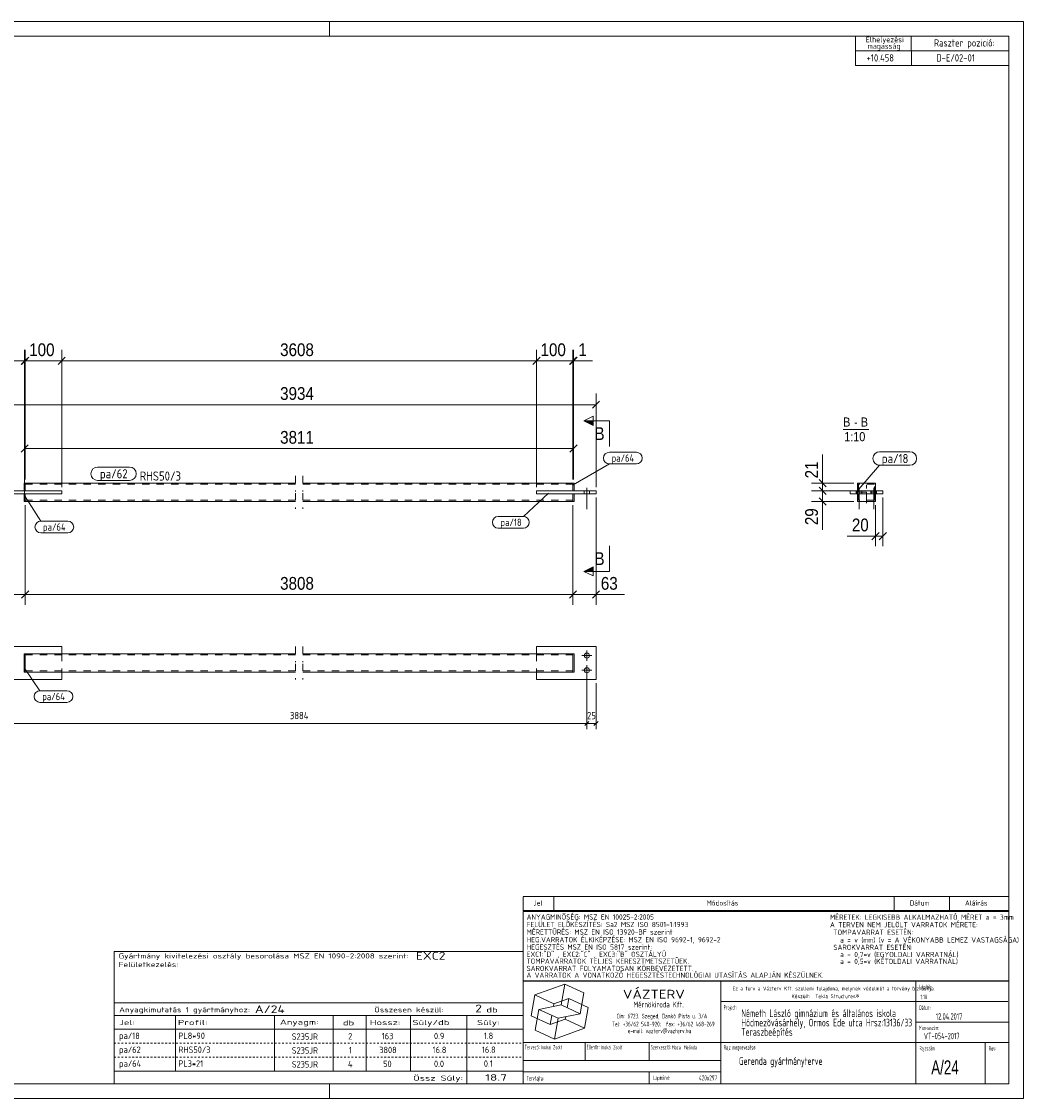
# Model space of a CAD drawing. Header units: millimetres. Extents: x 1 to 419, y 1 to 296.
# Tile 2 of 2: x 145 to 419, y 1 to 296. Entities that reach past the tile are written whole.
import ezdxf

# ---------------------------------------------------------------- set-up
doc = ezdxf.new("R2010")
doc.units = ezdxf.units.MM
for name, pattern in [('XKITLINE00', [0]), ('XKITLINE02', [4, 2, -2]), ('XKITLINE03', [6, 3, -1, 1, -1]), ('XKITLINE04', [3, 0.5, -0.5, 0.5, -0.5, 0.5, -0.5])]:
    doc.linetypes.add(name, pattern=pattern)
for name, color, linetype, lineweight in [('Bemassung', 1, 'Continuous', 0), ('Schnitt', 6, 'Continuous', 0), ('Schrauben', 7, 'Continuous', 0), ('Teil', 7, 'Continuous', 0), ('Text', 5, 'Continuous', 0), ('Ueberschrift', 7, 'Continuous', 0), ('Zeichnungsrahmen', 3, 'Continuous', 0)]:
    doc.layers.add(name, color=color, linetype=linetype, lineweight=lineweight)
doc.styles.add('ARIAL', font='ARIAL.TTF')
doc.styles.add('ISOCPEUR', font='ISOCPEUR.TTF')
doc.styles.add('ISOCPEUR_BOLD', font='ARIAL.TTF')

msp = doc.modelspace()

# ---------------------------------------------------------------- hatches: boundary and pattern name
at = {"layer": 'Schnitt'}
for points in [[(301.16, 185.37), (298.66, 186.62), (301.16, 186.62)], [(301.16, 145.38), (298.66, 145.38), (301.16, 146.63)]]:
    msp.add_hatch(color=256, dxfattribs=at).paths.add_polyline_path(points, flags=17)

# ---------------------------------------------------------------- linework, layer by layer
at = {"layer": 'Bemassung', "linetype": 'XKITLINE00', "lineweight": 0}
for p, q in [((146.11, 203.65), (144.52, 202.06)), ((146.65, 204.04), (144.67, 202.06)), ((146.26, 203.65), (144.67, 202.06)), ((145.51, 165.55), (145.51, 206.1)), ((145.66, 170.55), (145.66, 206.1)), ((145.66, 170.55), (145.66, 206.1)), ((156.65, 204.04), (154.67, 202.06)), ((156.65, 204.04), (154.67, 202.06)), ((155.66, 168.45), (155.66, 206.1)), ((155.66, 168.45), (155.66, 206.1)), ((286.65, 204.04), (284.67, 202.06)), ((286.26, 203.65), (284.67, 202.06)), ((285.66, 168.45), (285.66, 206.1)), ((285.66, 168.45), (285.66, 206.1)), ((296.65, 204.04), (294.67, 202.06)), ((296.43, 203.81), (294.67, 202.06)), ((296.8, 204.04), (294.82, 202.06)), ((295.66, 170.55), (295.66, 206.1)), ((295.66, 170.55), (295.66, 206.1)), ((295.81, 170.55), (295.81, 206.1)), ((145.51, 203.05), (140.29, 203.05)), ((145.51, 203.05), (140.29, 203.05)), ((145.51, 203.05), (145.66, 203.05)), ((145.66, 203.05), (155.66, 203.05)), ((155.66, 203.05), (285.66, 203.05)), ((285.66, 203.05), (295.66, 203.05)), ((295.66, 203.05), (295.81, 203.05)), ((295.81, 203.05), (301.03, 203.05)), ((295.81, 203.05), (301.03, 203.05)), ((302.95, 192.04), (300.97, 190.06)), ((301.96, 168.45), (301.96, 194.1)), ((139.36, 191.05), (301.96, 191.05)), ((146.5, 180.04), (144.52, 178.06)), ((145.51, 165.55), (145.51, 182.1)), ((296.8, 180.04), (294.82, 178.06)), ((295.81, 170.55), (295.81, 182.1)), ((145.51, 179.05), (295.81, 179.05)), ((364.02, 169.55), (364.02, 177.37)), ((364.02, 169.55), (364.02, 177.37)), ((372.52, 169.55), (360.97, 169.55)), ((363.03, 170.54), (365.01, 168.56)), ((363.03, 168.44), (365.01, 166.46)), ((363.03, 168.44), (365.01, 166.46)), ((364.02, 167.45), (364.02, 169.55)), ((301.96, 165.65), (301.96, 136.25)), ((372.52, 167.45), (360.97, 167.45)), ((372.52, 167.45), (360.97, 167.45)), ((363.03, 165.54), (365.01, 163.56)), ((364.02, 164.55), (364.02, 167.45)), ((380.52, 165.65), (380.52, 152.25)), ((145.66, 163.55), (145.66, 136.25)), ((145.66, 163.55), (145.66, 136.25)), ((295.66, 163.55), (295.66, 136.25)), ((295.66, 163.55), (295.66, 136.25)), ((372.52, 164.55), (360.97, 164.55)), ((364.02, 164.55), (364.02, 156.73)), ((364.02, 164.55), (364.02, 156.73)), ((378.52, 163.55), (378.52, 152.25)), ((378.52, 155.05), (370.71, 155.05)), ((378.52, 155.05), (370.71, 155.05)), ((379.51, 156.04), (377.53, 154.06)), ((378.52, 155.05), (380.52, 155.05)), ((381.51, 156.04), (379.53, 154.06)), ((139.36, 139.05), (145.66, 139.05)), ((146.65, 140.04), (144.67, 138.06)), ((146.65, 140.04), (144.67, 138.06)), ((145.66, 139.05), (295.66, 139.05)), ((296.65, 140.04), (294.67, 138.06)), ((296.65, 140.04), (294.67, 138.06)), ((295.66, 139.05), (301.96, 139.05)), ((302.95, 140.04), (300.97, 138.06)), ((301.96, 139.05), (309.78, 139.05)), ((301.96, 139.05), (309.78, 139.05)), ((299.46, 117.3), (299.46, 107.29)), ((299.46, 117.3), (299.46, 102.14)), ((301.96, 114.8), (301.96, 102.14)), ((141.86, 103.74), (299.46, 103.74)), ((300.03, 104.3), (298.9, 103.17)), ((300.03, 104.3), (298.9, 103.17)), ((299.46, 104.49), (299.46, 102.14)), ((299.46, 103.74), (301.96, 103.74)), ((302.53, 104.3), (301.4, 103.17))]:
    msp.add_line(p, q, dxfattribs=at)
at = {"layer": 'Bemassung'}
for p in [(145.51, 203.05), (145.66, 203.05), (145.66, 203.05), (155.66, 203.05), (155.66, 203.05), (285.66, 203.05), (285.66, 203.05), (295.66, 203.05), (295.66, 203.05), (295.81, 203.05), (301.96, 191.05), (145.51, 179.05), (295.81, 179.05), (364.02, 169.55), (364.02, 167.45), (364.02, 167.45), (364.02, 164.55), (378.52, 155.05), (380.52, 155.05), (145.66, 139.05), (145.66, 139.05), (295.66, 139.05), (295.66, 139.05), (301.96, 139.05), (299.46, 103.74), (299.46, 103.74), (301.96, 103.74)]:
    msp.add_point(p, dxfattribs=at)
at = {"layer": 'Schnitt', "linetype": 'XKITLINE00', "lineweight": 0}
for p, q in [((298.66, 186.62), (301.16, 187.87)), ((298.66, 186.62), (301.16, 185.37)), ((305.66, 186.62), (298.66, 186.62)), ((301.16, 185.37), (301.16, 187.87)), ((305.66, 186.62), (305.66, 179.62)), ((305.66, 145.38), (305.66, 152.38)), ((298.66, 145.38), (301.16, 146.63)), ((301.16, 144.13), (298.66, 145.38)), ((305.66, 145.38), (298.66, 145.38)), ((301.16, 146.63), (301.16, 144.13))]:
    msp.add_line(p, q, dxfattribs=at)
at = {"layer": 'Schrauben', "linetype": 'XKITLINE00', "lineweight": 0}
for p, q in [((299.46, 168.25), (299.46, 162.45)), ((299.46, 168.25), (299.46, 162.45)), ((374.02, 168.25), (374.02, 162.45)), ((378.02, 168.25), (378.02, 162.45)), ((298.76, 167.45), (298.76, 166.65)), ((298.76, 167.45), (298.76, 166.65)), ((300.16, 167.45), (300.16, 166.65)), ((300.16, 167.45), (300.16, 166.65)), ((373.32, 167.45), (373.32, 166.65)), ((374.72, 167.45), (374.72, 166.65)), ((377.32, 167.45), (377.32, 166.65)), ((378.72, 167.45), (378.72, 166.65)), ((298.06, 122.3), (300.86, 122.3)), ((299.46, 120.9), (299.46, 123.7)), ((298.06, 118.3), (300.86, 118.3)), ((299.46, 116.9), (299.46, 119.7))]:
    msp.add_line(p, q, dxfattribs=at)
for centre in [(299.46, 122.3), (299.46, 118.3)]:
    msp.add_circle(centre, 0.7, dxfattribs=at)
at = {"layer": 'Teil', "linetype": 'XKITLINE02', "lineweight": 0}
for p, q in [((219.66, 171.55), (219.66, 167.25)), ((221.66, 171.55), (221.66, 167.25)), ((145.66, 169.55), (145.66, 168.95)), ((145.66, 169.25), (219.66, 169.25)), ((221.66, 169.25), (295.66, 169.25)), ((295.66, 169.55), (295.66, 168.95)), ((373.52, 166.65), (373.52, 169.55)), ((373.52, 169.55), (378.52, 169.55)), ((373.82, 169.25), (373.82, 166.65)), ((378.22, 169.25), (373.82, 169.25)), ((378.22, 166.65), (378.22, 169.25)), ((378.52, 166.65), (378.52, 169.55)), ((145.36, 167.45), (145.66, 167.45)), ((145.66, 166.65), (145.36, 166.65)), ((155.66, 167.45), (145.66, 167.45)), ((145.66, 166.65), (155.66, 166.65)), ((155.66, 166.65), (155.66, 167.45)), ((219.66, 166.85), (219.66, 162.55)), ((221.66, 166.85), (221.66, 162.55)), ((295.66, 167.45), (285.66, 167.45)), ((285.66, 167.45), (285.66, 166.65)), ((295.66, 166.65), (285.66, 166.65)), ((295.96, 167.45), (295.66, 167.45)), ((295.66, 166.65), (295.96, 166.65)), ((373.52, 167.45), (373.82, 167.45)), ((378.52, 167.45), (373.52, 167.45)), ((373.52, 166.65), (378.52, 166.65)), ((373.52, 164.55), (373.52, 166.65)), ((373.52, 166.65), (373.82, 166.65)), ((373.82, 164.85), (373.82, 166.65)), ((378.52, 167.45), (378.22, 167.45)), ((378.22, 164.85), (378.22, 166.65)), ((378.52, 166.65), (378.22, 166.65)), ((378.52, 164.55), (378.52, 166.65)), ((145.66, 164.92), (145.66, 165.15)), ((145.66, 164.55), (145.66, 165.15)), ((145.66, 164.85), (219.66, 164.85)), ((221.66, 164.85), (295.66, 164.85)), ((295.66, 164.55), (295.66, 165.15)), ((373.52, 164.55), (378.52, 164.55)), ((378.22, 164.85), (373.82, 164.85)), ((219.66, 124.8), (219.66, 120.5)), ((221.66, 124.8), (221.66, 120.5)), ((145.66, 122.8), (145.36, 122.8)), ((145.36, 122.8), (145.36, 117.8)), ((145.66, 122.8), (145.66, 117.8)), ((145.66, 122.8), (145.66, 122.2)), ((219.66, 122.5), (145.66, 122.5)), ((155.66, 122.8), (155.66, 117.8)), ((155.66, 122.8), (155.66, 122.5)), ((295.66, 122.5), (221.66, 122.5)), ((285.66, 122.8), (285.66, 117.8)), ((285.66, 122.8), (285.66, 122.5)), ((295.66, 117.8), (295.66, 122.8)), ((295.66, 122.8), (295.96, 122.8)), ((295.66, 122.8), (295.66, 122.2)), ((295.96, 117.8), (295.96, 122.8)), ((145.66, 117.8), (145.66, 118.4)), ((219.66, 118.1), (145.66, 118.1)), ((155.66, 117.8), (155.66, 118.1)), ((219.66, 120.1), (219.66, 115.8)), ((221.66, 120.1), (221.66, 115.8)), ((295.66, 118.1), (221.66, 118.1)), ((285.66, 117.8), (285.66, 118.1)), ((295.66, 117.8), (295.66, 118.4)), ((295.66, 117.8), (295.66, 118.29)), ((145.66, 117.8), (145.36, 117.8)), ((285.66, 117.85), (285.66, 117.8)), ((295.66, 117.8), (295.96, 117.8))]:
    msp.add_line(p, q, dxfattribs=at)
at = {"layer": 'Teil', "linetype": 'XKITLINE00', "lineweight": 0}
for p, q in [((145.66, 169.55), (145.36, 169.55)), ((145.36, 169.55), (145.36, 167.45)), ((145.66, 167.45), (145.66, 169.55)), ((145.66, 169.55), (219.66, 169.55)), ((145.66, 167.45), (145.66, 168.95)), ((221.66, 169.55), (295.66, 169.55)), ((295.66, 169.55), (295.96, 169.55)), ((295.66, 167.45), (295.66, 169.55)), ((295.66, 168.95), (295.66, 167.45)), ((295.96, 169.55), (295.96, 167.45)), ((373.52, 167.45), (373.52, 169.55)), ((373.52, 169.55), (378.52, 169.55)), ((378.52, 169.55), (378.52, 167.45)), ((155.66, 167.45), (139.36, 167.45)), ((139.36, 166.65), (155.66, 166.65)), ((145.36, 164.55), (145.36, 166.65)), ((145.66, 165.15), (145.66, 166.65)), ((145.66, 164.55), (145.66, 166.65)), ((155.66, 166.65), (155.66, 167.45)), ((285.66, 166.65), (285.66, 167.45)), ((285.66, 167.45), (301.96, 167.45)), ((301.96, 166.65), (285.66, 166.65)), ((295.66, 164.55), (295.66, 166.65)), ((295.66, 165.15), (295.66, 166.65)), ((295.96, 164.55), (295.96, 166.65)), ((301.96, 167.45), (301.96, 166.65)), ((371.52, 167.45), (380.52, 167.45)), ((371.52, 167.45), (371.52, 166.65)), ((371.52, 166.65), (380.52, 166.65)), ((373.52, 166.65), (373.52, 164.55)), ((378.52, 166.65), (378.52, 164.55)), ((380.52, 167.45), (380.52, 166.65)), ((145.66, 164.55), (145.36, 164.55)), ((145.66, 164.55), (219.66, 164.55)), ((221.66, 164.55), (295.66, 164.55)), ((295.66, 164.55), (295.96, 164.55)), ((373.52, 164.55), (378.52, 164.55)), ((155.66, 124.8), (139.36, 124.8)), ((155.66, 122.8), (155.66, 124.8)), ((301.96, 124.8), (285.66, 124.8)), ((285.66, 124.8), (285.66, 122.8)), ((301.96, 124.8), (301.96, 115.8)), ((145.66, 122.8), (145.36, 122.8)), ((145.36, 117.8), (145.36, 122.8)), ((145.66, 117.8), (145.66, 122.8)), ((219.66, 122.8), (145.66, 122.8)), ((145.66, 118.4), (145.66, 122.2)), ((295.66, 122.8), (221.66, 122.8)), ((295.66, 122.8), (295.96, 122.8)), ((295.66, 117.8), (295.66, 122.8)), ((295.66, 118.4), (295.66, 122.2)), ((295.96, 122.8), (295.96, 117.8)), ((155.66, 115.8), (139.36, 115.8)), ((145.66, 117.8), (145.36, 117.8)), ((219.66, 117.8), (145.66, 117.8)), ((155.66, 117.8), (155.66, 115.8)), ((295.66, 117.8), (221.66, 117.8)), ((285.66, 115.8), (285.66, 117.8)), ((301.96, 115.8), (285.66, 115.8)), ((295.96, 117.8), (295.66, 117.8))]:
    msp.add_line(p, q, dxfattribs=at)
at = {"layer": 'Teil', "linetype": 'XKITLINE03', "lineweight": 0}
for p, q in [((376.02, 164.05), (376.02, 170.05)), ((373.02, 167.05), (379.02, 167.05))]:
    msp.add_line(p, q, dxfattribs=at)
at = {"layer": 'Text', "linetype": 'XKITLINE00', "lineweight": 0}
for p, q in [((305.62, 178.02), (313.01, 178.02)), ((379.62, 178.14), (387.91, 178.14)), ((295.75, 169.1), (305.62, 174.82)), ((313.01, 174.82), (305.62, 174.82)), ((373.35, 167.26), (379.62, 174.44)), ((379.62, 174.44), (387.91, 174.44)), ((165.51, 173.97), (174.23, 173.97)), ((174.23, 170.27), (165.51, 170.27)), ((145.45, 166.2), (149.95, 159.13)), ((288.95, 166.84), (282.07, 160.42)), ((275.2, 160.42), (282.07, 160.42)), ((149.95, 159.13), (157.34, 159.13)), ((282.07, 157.22), (275.2, 157.22)), ((157.34, 155.93), (149.95, 155.93)), ((145.45, 118.83), (149.72, 112.7)), ((149.72, 112.7), (157.11, 112.7)), ((157.11, 109.5), (149.72, 109.5))]:
    msp.add_line(p, q, dxfattribs=at)
for centre, radius, start, end in [((305.62, 176.42), 1.6, 90, 270), ((313.01, 176.42), 1.6, 270, 90), ((379.62, 176.29), 1.85, 90, 270), ((387.91, 176.29), 1.85, 270, 90), ((165.51, 172.12), 1.85, 90, 270), ((174.23, 172.12), 1.85, 270, 90), ((275.2, 158.82), 1.6, 90, 270), ((282.07, 158.82), 1.6, 270, 90), ((149.95, 157.53), 1.6, 90, 270), ((157.34, 157.53), 1.6, 270, 90), ((149.72, 111.1), 1.6, 90, 270), ((157.11, 111.1), 1.6, 270, 90)]:
    msp.add_arc(centre, radius, start, end, dxfattribs=at)
at = {"layer": 'Ueberschrift', "linetype": 'XKITLINE00', "lineweight": 0}
for p, q in [((373, 292), (373, 288)), ((388.3, 292), (388.3, 288)), ((373, 288), (415, 288)), ((373, 288), (373, 284)), ((388.31, 288), (388.31, 284)), ((373, 284), (415, 284)), ((369.64, 184.29), (376.7, 184.29)), ((282, 56.34), (415, 56.34)), ((282, 56.27), (282, 52.41)), ((290.4, 56.27), (290.4, 52.41)), ((383.64, 56.34), (383.64, 52.48)), ((398.76, 56.34), (398.76, 52.48)), ((281.99, 52.22), (414.99, 52.22)), ((281.99, 33.22), (281.99, 52.22)), ((282, 52.49), (415, 52.49)), ((414.99, 52.22), (414.99, 33.22)), ((169.99, 41.22), (282, 41.22)), ((170, 41.22), (170, 27.23)), ((282, 41.22), (281.99, 27.23)), ((414.99, 33.22), (281.99, 33.22)), ((282, 5), (282, 33.14)), ((282, 33.14), (415, 33.14)), ((336.11, 5), (336.11, 33.14)), ((389.49, 5), (389.49, 33.14)), ((285.21, 29.35), (293.43, 32.34)), ((292.43, 26.65), (293.43, 32.34)), ((298.66, 29.9), (293.43, 32.34)), ((297.66, 24.21), (298.66, 29.9)), ((169.99, 27.23), (281.99, 27.23)), ((169.99, 27.23), (169.99, 23.73)), ((281.99, 27.23), (281.99, 23.73)), ((284.2, 23.66), (285.21, 29.35)), ((290.44, 26.91), (285.21, 29.35)), ((286.33, 25.41), (292.43, 26.65)), ((290.32, 26.22), (290.44, 26.91)), ((290.44, 26.91), (294.55, 28.4)), ((297.66, 24.21), (292.43, 26.65)), ((294.1, 25.87), (294.55, 28.4)), ((299.78, 25.96), (294.55, 28.4)), ((336.11, 27.54), (414.69, 27.54)), ((169.99, 23.73), (281.99, 23.73)), ((169.99, 23.73), (169.99, 19.95)), ((186.79, 23.73), (186.79, 19.95)), ((213.92, 19.95), (213.92, 23.75)), ((229.99, 23.68), (229.99, 19.95)), ((239.04, 23.74), (239.04, 19.94)), ((251.19, 23.73), (251.19, 19.96)), ((266.59, 23.73), (266.59, 19.95)), ((281.99, 23.73), (281.99, 19.94)), ((289.44, 21.22), (284.2, 23.66)), ((285.33, 19.72), (286.33, 25.41)), ((291.56, 22.97), (286.33, 25.41)), ((289.44, 21.22), (289.88, 23.75)), ((291.56, 22.97), (297.66, 24.21)), ((298.78, 20.27), (299.78, 25.96)), ((289.44, 21.22), (293.55, 22.71)), ((290.56, 17.28), (291.56, 22.97)), ((293.55, 22.71), (293.67, 23.4)), ((298.78, 20.27), (293.55, 22.71)), ((389.49, 21.94), (415, 21.94)), ((169.99, 19.95), (281.99, 19.95)), ((169.99, 19.92), (170, 16.12)), ((186.79, 19.92), (186.79, 16.12)), ((213.93, 16.17), (213.93, 19.91)), ((229.99, 19.91), (229.99, 16.12)), ((239.04, 19.92), (239.04, 16.12)), ((251.19, 19.92), (251.19, 16.12)), ((266.59, 19.92), (266.59, 16.12)), ((281.99, 19.92), (281.99, 16.12)), ((290.56, 17.28), (285.33, 19.72)), ((290.56, 17.28), (298.78, 20.27)), ((169.99, 16.12), (170, 12.31)), ((186.79, 16.12), (186.79, 12.31)), ((213.93, 12.37), (213.93, 16.1)), ((229.99, 16.1), (229.99, 12.31)), ((239.04, 16.11), (239.04, 12.31)), ((251.19, 16.12), (251.19, 12.31)), ((266.59, 16.12), (266.59, 12.31)), ((281.99, 16.12), (281.99, 12.31)), ((282, 16.34), (414.97, 16.34)), ((298.95, 11.43), (298.95, 16.34)), ((316.51, 16.34), (316.51, 11.44)), ((408.54, 16.28), (408.54, 5)), ((169.99, 12.31), (170, 8.5)), ((186.79, 12.31), (186.79, 8.5)), ((213.93, 8.56), (213.93, 12.3)), ((229.99, 12.3), (229.99, 8.5)), ((239.04, 12.3), (239.04, 8.5)), ((251.19, 12.31), (251.19, 8.5)), ((266.59, 12.31), (266.59, 8.5)), ((281.99, 12.31), (281.99, 8.5)), ((282.04, 11.44), (336.11, 11.44)), ((169.99, 8.5), (281.99, 8.5)), ((169.99, 8.5), (169.99, 5)), ((266.59, 8.5), (266.59, 5)), ((281.99, 8.5), (281.99, 5)), ((282, 8.29), (336.08, 8.29)), ((316.52, 8.26), (316.52, 5.08))]:
    msp.add_line(p, q, dxfattribs=at)
at = {"layer": 'Ueberschrift', "linetype": 'XKITLINE04', "lineweight": 0}
for p, q in [((170, 16.12), (281.99, 16.12)), ((170, 12.31), (281.99, 12.31)), ((170, 8.5), (281.99, 8.5))]:
    msp.add_line(p, q, dxfattribs=at)
at = {"layer": 'Zeichnungsrahmen', "linetype": 'XKITLINE00', "lineweight": 0}
for p, q in [((419, 296), (1, 296)), ((229, 292), (229, 296)), ((419, 1), (419, 296)), ((415, 292), (5, 292)), ((415, 5), (415, 292)), ((5, 5), (415, 5)), ((229, 1), (229, 5)), ((1, 1), (419, 1))]:
    msp.add_line(p, q, dxfattribs=at)

# ---------------------------------------------------------------- texts
at = {"layer": 'Bemassung', "width": 0.85}
for s, height, style, p in [('100', 3.5, 'ARIAL', (146.77, 204.35)), ('3608', 3.5, 'ARIAL', (215.47, 204.35)), ('100', 3.5, 'ARIAL', (286.77, 204.35)), ('1', 3.5, 'ARIAL', (297.13, 204.35)), ('3934', 3.5, 'ARIAL', (215.47, 192.35)), ('3811', 3.5, 'ARIAL', (215.47, 180.35)), ('20', 3.5, 'ARIAL', (372.02, 156.35)), ('3808', 3.5, 'ARIAL', (215.47, 140.35)), ('63', 3.5, 'ARIAL', (303.28, 140.35)), ('3884', 2, 'ISOCPEUR', (218.17, 104.89)), ('25', 2, 'ISOCPEUR', (299.51, 104.89))]:
    msp.add_text(s, height=height, dxfattribs=dict(at, style=style)).set_placement(p)
at = {"layer": 'Bemassung', "style": 'ARIAL', "width": 0.85}
for s, p in [('21', (362.72, 170.86)), ('29', (362.72, 158.05))]:
    msp.add_text(s, height=3.5, rotation=90.0002, dxfattribs=at).set_placement(p)
at = {"layer": 'Schnitt', "style": 'ARIAL', "width": 0.85}
for p in [(301.55, 181.37), (301.55, 147.13)]:
    msp.add_text('B', height=3.5, dxfattribs=at).set_placement(p)
at = {"layer": 'Text', "style": 'ISOCPEUR', "width": 0.85}
for s, height, p in [('pa/64', 2, (306.22, 175.42)), ('pa/18', 2.5, (380.22, 175.04)), ('pa/62', 2.5, (166.11, 170.87)), ('RHS50/3', 2.5, (177.03, 170.25)), ('pa/18', 2, (275.8, 157.82)), ('pa/64', 2, (150.55, 156.53)), ('pa/64', 2, (150.32, 110.1))]:
    msp.add_text(s, height=height, dxfattribs=at).set_placement(p)
at = {"layer": 'Ueberschrift'}
for s, height, style, width, p in [('Elhelyezési', 1.5, 'ISOCPEUR', 0.85, (375.84, 290.31)), ('magasság', 1.5, 'ISOCPEUR', 0.85, (376.3, 288.54)), ('Raszter pozició:', 2, 'ISOCPEUR', 0.85, (394.48, 289.15)), (' +10.458', 2, 'ISOCPEUR', 0.85, (374.98, 285.04)), ('D-E/02-01', 2, 'ISOCPEUR', 0.85, (395.14, 285.04)), ('B', 2.5, 'ARIAL', 0.85, (369.64, 185.04)), ('-', 2.5, 'ARIAL', 0.85, (372.61, 185.04)), ('B', 2.5, 'ARIAL', 0.85, (374.47, 185.04)), ('1:10', 2.5, 'ARIAL', 0.85, (369.92, 181.04)), ('Jel', 1.4, 'ISOCPEUR', 0.85, (284.84, 53.85)), ('Módosítás', 1.4, 'ISOCPEUR', 0.85, (332.25, 53.85)), ('Dátum', 1.4, 'ISOCPEUR', 0.85, (387.86, 53.85)), ('Aláírás', 1.4, 'ISOCPEUR', 0.85, (403, 53.85)), ('ANYAGMINÕSÉG: MSZ EN 10025-2:2005', 1.425, 'ISOCPEUR', 0.85, (282.98, 50)), ('MÉRETEK: LEGKISEBB ALKALMAZHATÓ MÉRET a = 3mm', 1.425, 'ISOCPEUR', 0.85, (366.04, 49.94)), ('MÉRETTÛRÉS: MSZ EN ISO 13920-BF szerint', 1.425, 'ISOCPEUR', 0.85, (282.96, 45.88)), ('FELÜLET ELÕKÉSZÍTÉS: Sa2 MSZ ISO 8501-1:1993', 1.425, 'ISOCPEUR', 0.85, (282.98, 47.95)), ('A TERVEN NEM JELÖLT VARRATOK MÉRETE:', 1.425, 'ISOCPEUR', 0.85, (366.04, 47.89)), (' TOMPAVARRAT ESETÉN:', 1.425, 'ISOCPEUR', 0.85, (366.02, 45.82)), ('HEG.VARRATOK ÉLKIKÉPZÉSE: MSZ EN ISO 9692-1, 9692-2', 1.425, 'ISOCPEUR', 0.85, (282.96, 43.77)), ('   a = v (mm) (v = A VÉKONYABB LEMEZ VASTAGSÁGA)', 1.425, 'ISOCPEUR', 0.85, (366.02, 43.7)), ('HEGESZTÉS MSZ EN ISO 5817 szerint: ', 1.425, 'ISOCPEUR', 0.85, (282.96, 41.76)), ('EXC1:"D" , EXC2:"C" , EXC3:"B" OSZTÁLYÚ', 1.425, 'ISOCPEUR', 0.85, (282.96, 39.79)), (' SAROKVARRAT ESETÉN:', 1.425, 'ISOCPEUR', 0.85, (366.02, 41.69)), ('   a = 0,7*v (EGYOLDALI VARRATNÁL)', 1.425, 'ISOCPEUR', 0.85, (366.02, 39.73)), ('Gyártmány kivitelezési osztály besorolása MSZ EN 1090-2:2008 szerint:', 1.4, 'ISOCPEUR', 1.275, (171.24, 39.34)), ('Felületkezelés:', 1.4, 'ISOCPEUR', 1.275, (171.28, 36.99)), ('EXC2', 2.1, 'ISOCPEUR', 1.275, (252.64, 39.04)), ('TOMPAVARRATOK TELJES KERESZTMETSZETÛEK.', 1.425, 'ISOCPEUR', 0.85, (282.95, 37.9)), ('   a = 0,5*v (KÉTOLDALI VARRATNÁL)', 1.425, 'ISOCPEUR', 0.85, (366.01, 37.84)), ('A VARRATOK A VONATKOZÓ HEGESZTÉSTECHNOLÓGIAI UTASÍTÁS ALAPJÁN KÉSZÜLNEK.', 1.425, 'ISOCPEUR', 0.85, (282.93, 34.06)), ('SAROKVARRAT FOLYAMATOSAN KÖRBEVEZETETT.', 1.425, 'ISOCPEUR', 0.85, (282.93, 35.91)), ('VÁZTERV', 2.45, 'ISOCPEUR', 1.19, (309.31, 28.33)), ('Ez a terv a Vázterv Kft. szellemi tulajdona, melynek védelmét a törvény biztosítja.', 1.05, 'ISOCPEUR', 0.838832, (339.33, 30.6)), ('Készült:  Tekla Structures®', 1.05, 'ISOCPEUR', 0.838832, (355.49, 28.47)), ('Lépték:', 1.26, 'ISOCPEUR', 0.51, (390.49, 30.92)), ('A/24', 2.1, 'ISOCPEUR', 1.275, (208.56, 24.39)), ('2', 2.1, 'ISOCPEUR', 1.275, (268.9, 24.6)), ('Mérnökiroda Kft.', 1.61, 'ISOCPEUR', 0.68, (312.21, 25.92)), ('Project:', 1.26, 'ISOCPEUR', 0.51, (336.89, 25.3)), ('Dátum:', 1.26, 'ISOCPEUR', 0.51, (390.45, 25.25)), ('1:10', 1.26, 'ISOCPEUR', 0.595, (390.81, 28.19)), ('Anyagkimutatás 1 gyártmányhoz:', 1.4, 'ISOCPEUR', 1.275, (171.39, 24.61)), ('Összesen készül:', 1.4, 'ISOCPEUR', 1.275, (241.24, 24.59)), ('db', 1.4, 'ISOCPEUR', 1.513248, (271.94, 24.58)), ('Cím: 6723. Szeged, Dankó Pista u. 3/A', 1.26, 'ISOCPEUR', 0.68, (307.58, 22.95)), ('Németh László gimnázium és általános iskola', 2.1, 'ISOCPEUR', 0.595, (341.74, 23.3)), ('12.04.2017', 1.75, 'ISOCPEUR', 0.595, (395.01, 22.59)), ('Jel:', 1.4, 'ISOCPEUR', 1.513248, (171.39, 21.11)), ('Profil:', 1.4, 'ISOCPEUR', 1.513248, (187.49, 21.11)), ('Anyagm:', 1.4, 'ISOCPEUR', 1.513248, (215.41, 21.21)), ('db', 1.4, 'ISOCPEUR', 1.513248, (232.64, 21.03)), ('Hossz:', 1.4, 'ISOCPEUR', 1.513248, (240.02, 21.11)), ('Súly/db', 1.4, 'ISOCPEUR', 1.513248, (251.7, 21.11)), ('Súly:', 1.4, 'ISOCPEUR', 1.513248, (269.39, 21.11)), ('Tel: +36/62 540-920;  fax: +36/62 468-269', 1.26, 'ISOCPEUR', 0.68, (306.33, 20.76)), ('Teraszbeépítés', 2.1, 'ISOCPEUR', 0.595, (341.74, 18.17)), ('Hódmezõvásárhely, Ormos Ede utca Hrsz:13136/33', 2.1, 'ISOCPEUR', 0.595, (341.74, 20.73)), ('Munkaszám:', 1.26, 'ISOCPEUR', 0.51, (390.41, 19.72)), ('pa/18', 1.75, 'ISOCPEUR', 0.85, (171.39, 17.3)), ('PL8*90', 1.75, 'ISOCPEUR', 0.85, (187.61, 17.3)), ('S235JR', 1.75, 'ISOCPEUR', 0.85, (218.66, 17.08)), ('2', 1.75, 'ISOCPEUR', 0.85, (234.11, 17.16)), ('163', 1.75, 'ISOCPEUR', 0.85, (243.28, 17.21)), ('0.9', 1.75, 'ISOCPEUR', 0.85, (257.6, 17.24)), ('1.8', 1.75, 'ISOCPEUR', 0.85, (271.25, 17.3)), ('e-mail: vazterv@vazterv.hu', 1.26, 'ISOCPEUR', 0.68, (310.67, 18.88)), ('VT-054-2017', 1.75, 'ISOCPEUR', 0.595, (391.73, 17.23)), ('pa/62', 1.75, 'ISOCPEUR', 0.85, (171.39, 13.49)), ('RHS50/3', 1.75, 'ISOCPEUR', 0.85, (187.61, 13.49)), ('S235JR', 1.75, 'ISOCPEUR', 0.85, (218.66, 13.28)), ('1', 1.75, 'ISOCPEUR', 0.85, (234.26, 13.35)), ('3808', 1.75, 'ISOCPEUR', 0.85, (242.6, 13.41)), ('16.8', 1.75, 'ISOCPEUR', 0.85, (257.23, 13.44)), ('16.8', 1.75, 'ISOCPEUR', 0.85, (270.72, 13.49)), ('Tervezõ:', 1.26, 'ISOCPEUR', 0.51, (282.44, 14.43)), ('Inokai Zsolt', 1.12, 'ISOCPEUR', 0.595, (286.88, 14.48)), ('Ellenõr:', 1.26, 'ISOCPEUR', 0.51, (299.39, 14.45)), ('Inokai Zsolt', 1.12, 'ISOCPEUR', 0.595, (303.35, 14.45)), ('Szerkesztõ:', 1.26, 'ISOCPEUR', 0.51, (316.93, 14.43)), ('Madai Melinda', 1.12, 'ISOCPEUR', 0.595, (322.69, 14.43)), ('Rajz megnevezése:', 1.26, 'ISOCPEUR', 0.51, (336.89, 14.38)), ('Rajzszám:', 1.26, 'ISOCPEUR', 0.51, (390.46, 14.14)), ('Rev:', 1.26, 'ISOCPEUR', 0.51, (409.52, 14.11)), ('Gerenda gyártmányterve', 2.1, 'ISOCPEUR', 0.595, (341.09, 10.2)), ('pa/64', 1.75, 'ISOCPEUR', 0.85, (171.39, 9.68)), ('PL3*21', 1.75, 'ISOCPEUR', 0.85, (187.61, 9.68)), ('S235JR', 1.75, 'ISOCPEUR', 0.85, (218.66, 9.47)), ('4', 1.75, 'ISOCPEUR', 0.85, (234.04, 9.54)), ('50', 1.75, 'ISOCPEUR', 0.85, (243.66, 9.6)), ('0.0', 1.75, 'ISOCPEUR', 0.85, (257.6, 9.63)), ('0.1', 1.75, 'ISOCPEUR', 0.85, (271.25, 9.68)), ('A/24', 3.85, 'ISOCPEUR_BOLD', 0.68, (393.75, 7.59)), ('Össz Súly:', 1.4, 'ISOCPEUR', 1.513248, (251.89, 5.88)), ('18.7', 1.75, 'ISOCPEUR', 1.513248, (271.61, 5.88)), ('Tervfajta:', 1.26, 'ISOCPEUR', 0.51, (283, 5.9)), ('Lapméret:', 1.26, 'ISOCPEUR', 0.51, (317.7, 6.04)), ('420x297', 1.4, 'ISOCPEUR', 0.595, (330.18, 5.94))]:
    msp.add_text(s, height=height, dxfattribs=dict(at, style=style, width=width)).set_placement(p)

doc.saveas('drawing.dxf')
